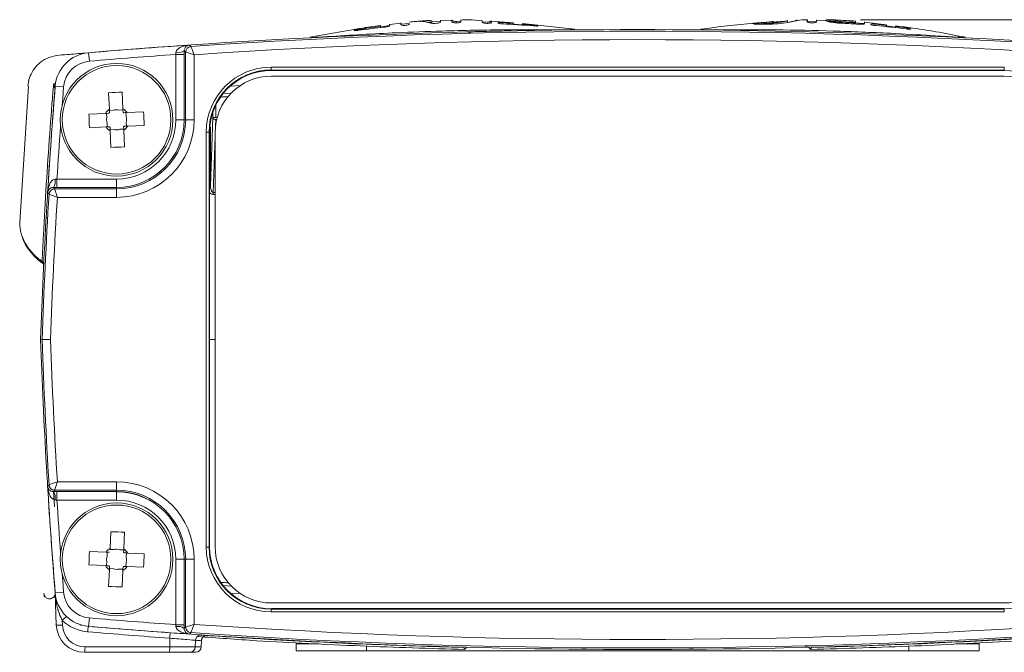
# Model space of a CAD drawing. Header units: millimetres. Extents: x 5 to 415, y 5 to 292.
# Tile 44 of 57: x 255 to 290, y 123 to 145. Entities that reach past the tile are written whole.
import ezdxf

# ---------------------------------------------------------------- set-up
doc = ezdxf.new("R2010")
doc.units = ezdxf.units.MM
doc.styles.add('SLDTEXTSTYLE1', font='TXT', dxfattribs={"width": 0.75})
doc.dimstyles.new('SLDDIMSTYLE5', dxfattribs={"dimtxt": 3.5, "dimasz": 3.556, "dimexe": 0, "dimexo": 0.0625, "dimgap": 0.875, "dimtad": 1, "dimdec": 1, "dimrnd": 1e-09, "dimzin": 12, "dimdsep": 46, "dimtxsty": 'SLDTEXTSTYLE1', "dimblk1": 'CLOSED', "dimblk2": 'CLOSED', "dimsah": 1, "dimcen": 0.09, "dimadec": 0, "dimazin": 3, "dimtfac": 1, "dimtdec": 1, "dimtmove": 0, "dimatfit": 0, "dimldrblk": 'CLOSED', "dimfxl": 1, "dimfrac": 2, "dimtolj": 1, "dimtzin": 12, "dimarcsym": 0})

# ---------------------------------------------------------------- blocks, each defined once
blk = doc.blocks.new('_CLOSED')
at = {"color": 0, "linetype": 'ByBlock', "lineweight": -2}
for p, q in [((-1, 0.166667), (0, 0)), ((-1, 0.166667), (-1, -0.166667)), ((0, 0), (-1, -0.166667)), ((0, 0), (-1, 0))]:
    blk.add_line(p, q, dxfattribs=at)
blk = doc.blocks.new('_D_9')
at = {"color": 7, "linetype": 'Continuous', "lineweight": 0}
for p, q in [((285.097, 145.344), (310.584, 145.344)), ((309.584, 122.898), (309.584, 145.344)), ((297.828, 122.898), (310.584, 122.898))]:
    blk.add_line(p, q, dxfattribs=at)
at = {"color": 7, "linetype": 'Continuous', "lineweight": 0, "xscale": 3.556, "yscale": 3.556}
for p, rotation in [((309.584, 145.344, 20.823), 90), ((309.584, 122.898, 20.823), 270)]:
    blk.add_blockref('_CLOSED', p, dxfattribs=dict(at, rotation=rotation))
at = {"color": 7, "linetype": 'Continuous', "lineweight": 0, "insert": (305.073, 127.913), "char_height": 3.5, "attachment_point": 1, "rotation": 90, "style": 'SLDTEXTSTYLE1'}
blk.add_mtext('22,4', dxfattribs=at)

msp = doc.modelspace()

# ---------------------------------------------------------------- linework, layer by layer
at = {"color": 144, "linetype": 'Continuous', "lineweight": 0}
for p, q in [((268.062, 145.06), (268.06, 145.111)), ((268.187, 145.085), (268.187, 145.086)), ((268.385, 145.142), (268.385, 145.143)), ((268.785, 145.175), (268.785, 145.176)), ((269.086, 145.202), (269.086, 145.204)), ((269.763, 145.251), (269.763, 145.252)), ((270.188, 145.277), (270.188, 145.279)), ((270.59, 145.279), (270.59, 145.28)), ((271.669, 145.266), (271.669, 145.267)), ((271.835, 145.22), (271.835, 145.222)), ((272.397, 145.21), (272.397, 145.247)), ((272.398, 145.203), (272.398, 145.205)), ((273.102, 145.157), (273.101, 145.192)), ((273.479, 145.139), (273.478, 145.159)), ((273.479, 145.132), (273.479, 145.132)), ((273.654, 145.131), (273.654, 145.131)), ((281.301, 145.204), (281.301, 145.204)), ((281.458, 145.178), (281.458, 145.229)), ((281.581, 145.185), (281.582, 145.235)), ((281.818, 145.214), (281.621, 145.197)), ((281.818, 145.215), (281.818, 145.218)), ((281.864, 145.272), (281.864, 145.272)), ((281.997, 145.189), (281.998, 145.239)), ((283.21, 145.278), (283.21, 145.28)), ((283.864, 145.325), (283.864, 145.326)), ((284.3, 145.336), (284.3, 145.337)), ((284.351, 145.237), (284.353, 145.287)), ((284.384, 145.253), (284.352, 145.248)), ((284.475, 145.223), (284.475, 145.225)), ((284.796, 145.309), (284.796, 145.309)), ((284.916, 145.242), (284.915, 145.214)), ((285.031, 145.191), (285.031, 145.193)), ((285.64, 145.141), (285.64, 145.143)), ((286.016, 145.1), (286.018, 145.151)), ((286.017, 145.138), (286.022, 145.128)), ((286.33, 145.087), (286.342, 145.099)), ((286.341, 145.06), (286.343, 145.11)), ((267.26, 144.976), (267.259, 145)), ((267.286, 144.98), (267.285, 145.004)), ((267.286, 144.974), (267.286, 144.975)), ((267.346, 145.039), (267.346, 145.039)), ((286.891, 145.019), (286.891, 145.02)), ((257.697, 144.178), (257.697, 144.178)), ((260.791, 144.117), (261.091, 144.117)), ((264.188, 143.549), (290.19, 143.549)), ((256.51, 142.988), (256.51, 142.988)), ((262.727, 142.994), (263.085, 143.016)), ((262.473, 142.727), (262.758, 142.745)), ((258.337, 142.024), (258.343, 141.881)), ((258.577, 142.136), (258.434, 142.13)), ((258.914, 142.15), (258.771, 142.144)), ((259.026, 141.909), (259.02, 142.052)), ((258.351, 141.687), (258.357, 141.544)), ((259.04, 141.573), (259.034, 141.716)), ((260.791, 141.798), (261.091, 141.798)), ((262.11, 141.875), (262.21, 141.875)), ((262.21, 141.875), (262.259, 141.875)), ((262.241, 141.805), (262.21, 141.805)), ((258.463, 141.446), (258.606, 141.452)), ((258.465, 141.405), (258.49, 140.819)), ((258.8, 141.461), (258.943, 141.467)), ((261.988, 126.647), (261.988, 141.349)), ((262.189, 141.348), (262.189, 126.648)), ((256.571, 139.696), (256.571, 139.396)), ((258.689, 139.696), (258.689, 139.396)), ((256.451, 128.615), (256.487, 128.065)), ((258.689, 128.301), (258.689, 128.601)), ((258.49, 127.178), (258.465, 126.592)), ((258.465, 126.592), (258.463, 126.55)), ((258.606, 126.544), (258.463, 126.55)), ((258.357, 126.452), (258.351, 126.309)), ((258.943, 126.53), (258.8, 126.536)), ((259.034, 126.281), (259.04, 126.424)), ((260.791, 126.198), (261.091, 126.198)), ((258.343, 126.116), (258.337, 125.973)), ((258.434, 125.867), (258.577, 125.861)), ((258.771, 125.852), (258.914, 125.846)), ((259.02, 125.944), (259.026, 126.087)), ((262.473, 125.269), (262.758, 125.251)), ((256.51, 125.009), (256.51, 125.009)), ((263.085, 124.98), (262.727, 125.002)), ((290.19, 124.447), (264.188, 124.447)), ((257.697, 123.819), (257.697, 123.818)), ((261.782, 123.503), (261.665, 123.51)), ((265.064, 123.198), (265.868, 123.198)), ((271.028, 123.08), (271.016, 123.068)), ((283.361, 123.068), (283.349, 123.08)), ((288.498, 123.198), (289.314, 123.198))]:
    msp.add_line(p, q, dxfattribs=at)
at = {"color": 7, "linetype": 'Continuous', "lineweight": 15}
for p, q in [((268.393, 145.143), (268.069, 145.094)), ((268.785, 145.225), (268.385, 145.174)), ((269.085, 145.211), (268.776, 145.188)), ((269.887, 145.262), (269.758, 145.268)), ((269.887, 145.262), (269.885, 145.313)), ((270.196, 145.291), (269.887, 145.269)), ((270.588, 145.327), (270.187, 145.315)), ((270.915, 145.29), (270.58, 145.299)), ((270.916, 145.342), (270.914, 145.346)), ((272.004, 145.259), (271.669, 145.269)), ((272.773, 145.242), (271.993, 145.292)), ((272.775, 145.169), (272.774, 145.219)), ((273.101, 145.162), (272.774, 145.192)), ((274.951, 145.009), (273.101, 145.219)), ((282.416, 145.295), (281.96, 145.265)), ((281.987, 145.194), (281.988, 145.23)), ((282.507, 145.267), (282.508, 145.301)), ((283.534, 145.292), (283.209, 145.288)), ((284.05, 145.32), (283.538, 145.335)), ((284.305, 145.266), (284.096, 145.277)), ((284.214, 145.27), (284.216, 145.32)), ((284.214, 145.265), (284.223, 145.269)), ((285.25, 145.217), (284.384, 145.262)), ((286.017, 145.171), (285.243, 145.268)), ((286.341, 145.086), (286.016, 145.129)), ((267.187, 145.012), (265.55, 144.726)), ((279.477, 145.015), (279.379, 144.988)), ((281.679, 144.955), (281.652, 144.955)), ((260.761, 144.416), (260.755, 144.416)), ((260.785, 144.418), (260.776, 144.417)), ((257.722, 143.879), (257.697, 144.178)), ((260.791, 141.798), (260.791, 144.117)), ((261.091, 144.117), (261.091, 141.798)), ((261.141, 141.798), (261.141, 144.2)), ((261.441, 144.107), (261.441, 141.798)), ((264.173, 143.664), (290.204, 143.664)), ((264.173, 143.664), (264.173, 143.564)), ((290.204, 143.564), (264.173, 143.564)), ((264.173, 143.564), (264.188, 143.549)), ((264.189, 143.348), (290.189, 143.348)), ((290.204, 143.564), (290.19, 143.549)), ((290.204, 143.664), (290.204, 143.564)), ((255.563, 142.987), (255.25, 138.167)), ((256.809, 142.963), (256.51, 142.988)), ((258.408, 142.757), (258.433, 142.171)), ((258.912, 142.192), (258.888, 142.778)), ((258.295, 142.022), (257.709, 141.997)), ((259.648, 142.079), (259.062, 142.054)), ((262.11, 141.875), (262.11, 142.071)), ((259.082, 141.575), (259.668, 141.599)), ((261.091, 141.798), (261.141, 141.798)), ((261.441, 141.798), (261.141, 141.798)), ((262.024, 139.436), (262.11, 141.875)), ((257.729, 141.518), (258.315, 141.542)), ((258.969, 140.839), (258.945, 141.425)), ((261.873, 126.632), (261.873, 141.364)), ((261.873, 141.364), (261.973, 141.364)), ((261.973, 141.364), (261.973, 126.632)), ((261.988, 141.349), (261.973, 141.364)), ((260.389, 140.1), (260.389, 140.104)), ((256.571, 139.696), (258.689, 139.696)), ((256.492, 139.345), (258.689, 139.345)), ((258.689, 139.396), (256.571, 139.396)), ((258.689, 139.396), (258.689, 139.345)), ((258.689, 139.045), (258.689, 139.345)), ((258.689, 139.045), (256.586, 139.045)), ((256.213, 138.325), (256.193, 138.306)), ((256.044, 133.998), (255.989, 133.998)), ((258.689, 128.651), (256.492, 128.651)), ((256.586, 128.951), (258.689, 128.951)), ((258.689, 128.951), (258.689, 128.651)), ((258.689, 128.601), (258.689, 128.651)), ((256.571, 128.601), (258.689, 128.601)), ((256.571, 128.301), (256.571, 128.601)), ((258.689, 128.301), (256.571, 128.301)), ((258.945, 126.571), (258.969, 127.157)), ((261.873, 126.632), (261.973, 126.632)), ((261.973, 126.632), (261.988, 126.647)), ((258.315, 126.454), (257.729, 126.479)), ((259.668, 126.397), (259.082, 126.422)), ((260.791, 123.879), (260.791, 126.198)), ((261.091, 126.198), (261.141, 126.198)), ((261.091, 126.198), (261.091, 123.879)), ((261.141, 123.796), (261.141, 126.198)), ((261.441, 126.198), (261.141, 126.198)), ((261.441, 126.198), (261.441, 123.889)), ((257.709, 125.999), (258.295, 125.975)), ((259.062, 125.942), (259.648, 125.918)), ((258.433, 125.825), (258.408, 125.239)), ((258.888, 125.219), (258.912, 125.805)), ((256.809, 125.033), (256.51, 125.009)), ((256.55, 123.863), (256.51, 125.004)), ((264.188, 124.447), (264.173, 124.432)), ((264.189, 124.648), (290.189, 124.648)), ((290.19, 124.447), (290.204, 124.432)), ((257.722, 124.117), (257.697, 123.819)), ((264.173, 124.332), (264.173, 124.432)), ((264.173, 124.432), (290.204, 124.432)), ((290.204, 124.332), (264.173, 124.332)), ((290.204, 124.332), (290.204, 124.432)), ((256.762, 124.027), (256.767, 123.863)), ((257.439, 123.854), (257.338, 123.906)), ((260.791, 123.879), (261.091, 123.879)), ((260.577, 123.399), (260.576, 123.091)), ((257.567, 123.091), (260.576, 123.091)), ((260.576, 123.091), (261.484, 123.091)), ((261.492, 123.323), (261.484, 123.091)), ((261.695, 123.091), (261.703, 123.309)), ((265.064, 122.948), (265.064, 123.198)), ((271.016, 123.068), (271.046, 122.997)), ((271.127, 123.077), (271.046, 122.997)), ((283.331, 122.997), (283.251, 123.077)), ((283.361, 123.068), (283.331, 122.997)), ((289.314, 123.198), (289.314, 122.948)), ((260.559, 122.898), (257.549, 122.898)), ((261.287, 122.898), (260.559, 122.898)), ((261.495, 122.898), (261.287, 122.898)), ((267.564, 122.948), (265.064, 122.948)), ((267.564, 122.948), (286.814, 122.948)), ((289.314, 122.948), (286.814, 122.948))]:
    msp.add_line(p, q, dxfattribs=at)
at = {"color": 8, "linetype": 'Continuous', "lineweight": 15}
for p, q in [((274.895, 145.001), (274.895, 145.001)), ((262.21, 142.312), (262.21, 141.875)), ((262.21, 141.805), (262.202, 141.575)), ((262.025, 141.546), (262.024, 139.436)), ((262.189, 141.204), (262.119, 139.22)), ((262.189, 139.146), (262.114, 139.15)), ((262.119, 139.22), (262.189, 139.217)), ((261.988, 133.998), (262.189, 133.998)), ((261.484, 123.091), (261.695, 123.091)), ((267.564, 123.117), (267.564, 122.948)), ((286.814, 122.948), (286.814, 123.117))]:
    msp.add_line(p, q, dxfattribs=at)
at = {"color": 7, "linetype": 'Continuous', "lineweight": 15, "flags": 128}
for points in [[(261.272, 144.452), (261.275, 144.449), (261.278, 144.446), (261.292, 144.433), (261.328, 144.4)], [(261.141, 144.2), (261.116, 144.224), (261.091, 144.247)], [(256.293, 139.158), (256.292, 139.159), (256.279, 139.173), (256.243, 139.211), (256.241, 139.213)], [(256.445, 139.396), (256.469, 139.37), (256.492, 139.345)], [(256.241, 128.783), (256.243, 128.786), (256.246, 128.789), (256.259, 128.803), (256.293, 128.839)], [(256.492, 128.651), (256.469, 128.626), (256.445, 128.601)], [(261.091, 123.749), (261.116, 123.773), (261.141, 123.796)], [(261.328, 123.597), (261.327, 123.596), (261.313, 123.583), (261.275, 123.547), (261.272, 123.545)]]:
    msp.add_lwpolyline(points, dxfattribs=at)
at = {"color": 8, "linetype": 'Continuous', "lineweight": 15, "flags": 128}
for points in [[(256.809, 142.963), (256.776, 142.555), (256.758, 142.32)], [(256.758, 125.676), (256.776, 125.441), (256.809, 125.033)]]:
    msp.add_lwpolyline(points, dxfattribs=at)
at = {"color": 7, "linetype": 'Continuous', "lineweight": 15}
for centre, radius in [((258.689, 141.798), 2), ((258.689, 141.798), 1.928), ((258.689, 126.198), 2), ((258.689, 126.198), 1.928)]:
    msp.add_circle(centre, radius, dxfattribs=at)
for centre, radius, start, end in [((277.189, -87.002), 232, 85.18047, 94.81953), ((277.189, -87.002), 231.945, 86.07893, 93.92107), ((271.108, 144.718), 0.2, 45, 91.5032), ((277.189, -87.002), 232, 93.93386, 94.81953), ((261.341, 144.2), 0.2, 93.9258, 179.9953), ((277.189, -87.002), 231.645, 86.10203, 93.89797), ((277.189, -87.002), 231.7, 94.05821, 94.81953), ((257.806, 142.883), 1, 94.8195, 175.3608), ((264.189, 141.348), 2, 90, 180), ((290.189, 141.348), 2, 0, 90), ((451.37, 127.175), 195.5, 175.36077, 178), ((451.37, 127.175), 195.5, 175.36077, 176.46982), ((258.945, 135.7), 7.078, 90.4683, 94.3544), ((264.787, 142.055), 7.078, 180.4683, 184.3544), ((258.689, 141.798), 0.453, 124.4392, 150.3835), ((258.689, 141.798), 0.453, 34.4392, 60.3835), ((252.59, 141.541), 7.078, 0.4683, 4.3544), ((258.689, 141.798), 2.753, 270, 0), ((258.689, 141.798), 2.453, 270, 0), ((258.689, 141.798), 0.453, 304.4392, 330.3835), ((258.689, 141.798), 0.453, 214.4392, 240.3835), ((258.432, 147.897), 7.078, 270.4683, 274.3544), ((451.37, 127.175), 195.445, 176.48511, 177.99943), ((256.492, 139.145), 0.2, 90.0047, 176.4804), ((263.649, 139.079), 1.536, 174.7224, 177.3553), ((451.37, 127.175), 195.145, 176.51272, 177.99636), ((451.37, 140.821), 195.5, 182, 184.63923), ((451.37, 140.821), 195.445, 182.00057, 183.51489), ((451.37, 140.821), 195.145, 182.00364, 183.48728), ((451.37, 140.821), 195.5, 183.53018, 184.63923), ((256.492, 128.851), 0.2, 183.5196, 269.9953), ((258.689, 126.198), 2.753, 0, 90), ((258.689, 126.198), 2.453, 0, 90), ((256.103, 128.373), 0.411, 350.4313, 33.6181), ((258.432, 120.1), 7.078, 85.6456, 89.5317), ((258.689, 126.198), 0.453, 29.6165, 55.5608), ((264.189, 126.648), 2, 180, 270), ((290.189, 126.648), 2, 270, 0), ((264.787, 125.941), 7.078, 175.6456, 179.5317), ((252.59, 126.455), 7.078, 355.6456, 359.5317), ((258.689, 126.198), 0.453, 209.6165, 235.5608), ((258.689, 126.198), 0.453, 299.6165, 325.5608), ((258.945, 132.297), 7.078, 265.6456, 269.5317), ((257.806, 125.114), 1, 184.6392, 265.1805), ((257.243, 123.647), 0.613, 122.2304, 141.7169), ((277.189, 354.998), 231.7, 265.18047, 265.94179), ((256.659, 125.332), 1.472, 265.768, 274.232), ((257.549, 123.898), 1, 182, 270), ((257.788, 125.121), 1.5, 226.8037, 265.1805), ((257.567, 123.891), 0.8, 182, 270), ((258.215, 123.627), 0.552, 159.7217, 180.0968), ((277.189, 354.998), 232, 265.18047, 266.06614), ((277.189, 354.998), 232, 265.18047, 274.81953), ((260.864, 123.417), 0.402, 55.5673, 99.7184), ((261.341, 123.796), 0.2, 180.0047, 266.0742), ((277.189, 354.998), 231.645, 266.10203, 273.89797), ((277.171, 355.005), 232.2, 265.18047, 265.90184), ((261.13, 123.407), 0.553, 160.4921, 180.7983), ((277.189, 354.998), 231.945, 266.07893, 273.92107), ((261.691, 123.317), 0.199, 86.4908, 178.2486), ((261.903, 123.302), 0.2, 86.2441, 178.0541), ((257.007, 123.044), 0.562, 344.9156, 4.7702), ((260.016, 123.044), 0.562, 344.9156, 4.7702), ((261.286, 123.097), 0.199, 270.2911, 358.316), ((261.495, 123.098), 0.2, 270, 358), ((283.269, 123.278), 0.2, 225, 271.5032)]:
    msp.add_arc(centre, radius, start, end, dxfattribs=at)
at = {"color": 144, "linetype": 'Continuous', "lineweight": 0}
for centre, radius, start, end in [((257.806, 142.883), 1.3, 94.8195, 175.3608), ((257.806, 142.883), 1.3, 94.8195, 175.3608), ((260.864, 144.579), 0.402, 260.2816, 304.4327), ((256.395, 142.989), 0.115, 359.1451, 56.3478), ((256.405, 142.997), 0.105, 323.697, 354.853), ((258.689, 141.798), 0.356, 134.8737, 139.949), ((258.689, 141.798), 0.356, 44.8737, 49.949), ((258.689, 141.798), 2.403, 270, 0), ((258.689, 141.798), 2.103, 270, 0), ((258.689, 141.798), 2.4, 270, 0), ((258.689, 141.798), 0.355, 314.8737, 319.949), ((262.199, 141.896), 0.092, 193.0329, 276.4054), ((258.689, 141.798), 0.356, 224.8737, 229.949), ((256.103, 139.623), 0.411, 326.3819, 9.5687), ((258.689, 126.198), 2.403, 0, 90), ((258.689, 126.198), 2.4, 0, 90), ((258.689, 126.198), 2.103, 0, 90), ((258.689, 126.198), 0.453, 119.6165, 145.5608), ((258.689, 126.198), 0.356, 40.051, 45.1263), ((258.689, 126.198), 0.356, 220.051, 225.1263), ((258.689, 126.198), 0.355, 310.051, 315.1263), ((256.31, 124.997), 0.2, 2, 4.6379), ((256.379, 124.998), 0.131, 0.7177, 4.6386), ((257.806, 125.114), 1.3, 184.6392, 265.1805), ((257.806, 125.114), 1.3, 184.6392, 265.1805)]:
    msp.add_arc(centre, radius, start, end, dxfattribs=at)
at = {"color": 8, "linetype": 'Continuous', "lineweight": 15}
for centre, radius, start, end in [((451.37, 127.175), 195.2, 175.76995, 176.32249), ((261.99, 136.919), 2.517, 89.2172, 90.0523), ((256.115, 136.762), 0.0733, 171.9523, 230.6153), ((451.37, 140.821), 195.2, 183.67751, 184.23005)]:
    msp.add_arc(centre, radius, start, end, dxfattribs=at)
at = {"color": 7, "linetype": 'Continuous', "lineweight": 15}
for centre, major_axis, ratio in [((264.173, 141.364), (1.626, -1.626), 0.999924), ((264.173, 141.364), (1.556, -1.556), 0.999917), ((264.173, 126.633), (1.626, 1.626), 0.999924), ((264.173, 126.633), (1.556, 1.556), 0.999917)]:
    msp.add_ellipse(centre, major_axis=major_axis, ratio=ratio, start_param=2.356233, end_param=3.926953, dxfattribs=at)
at = {"color": 144, "linetype": 'Continuous', "lineweight": 0}
for centre, major_axis, ratio, start_param, end_param in [((264.188, 141.349), (1.556, -1.556), 0.999931, 2.356233, 3.926953), ((290.189, 141.349), (1.556, 1.556), 0.999931, 5.497825, 7.068545), ((277.189, -79.238), (0, 222.336), 0.99939, 0.065492, 0.066691), ((258.687, 141.842), (-0.013, 0.313), 0.990116, 5.965619, 6.600752), ((258.645, 141.796), (0.313, 0.013), 0.990116, 2.824026, 3.459159), ((258.733, 141.8), (0.313, 0.013), 0.990116, 5.965619, 6.600752), ((258.69, 141.754), (-0.013, 0.313), 0.990116, 2.824026, 3.459159), ((258.69, 126.242), (0.013, 0.313), 0.990116, 5.965619, 6.600752), ((264.188, 126.647), (1.556, 1.556), 0.999931, 2.356233, 3.926953), ((290.189, 126.647), (1.556, -1.556), 0.999931, 5.497825, 7.068545), ((258.645, 126.2), (0.313, -0.013), 0.990116, 2.824026, 3.459159), ((258.733, 126.196), (0.313, -0.013), 0.990116, 5.965619, 6.600752), ((258.687, 126.154), (0.013, 0.313), 0.990116, 2.824026, 3.459159), ((277.189, 363.323), (0, 238.404), 0.99939, 3.079438, 3.080558)]:
    msp.add_ellipse(centre, major_axis=major_axis, ratio=ratio, start_param=start_param, end_param=end_param, dxfattribs=at)
at = {"color": 7, "linetype": 'Continuous', "lineweight": 15}
for points in [[(267.285, 145.003), (267.543, 145.041), (267.801, 145.077), (268.06, 145.11)], [(268.187, 145.085), (267.886, 145.051), (267.586, 145.014), (267.286, 144.974)], [(268.058, 145.145), (267.82, 145.112), (267.583, 145.076), (267.346, 145.039)], [(272.397, 145.245), (272.523, 145.237), (272.648, 145.228), (272.774, 145.218)], [(273.479, 145.132), (273.119, 145.159), (272.758, 145.184), (272.397, 145.203)], [(282.014, 145.284), (282.011, 145.284), (281.942, 145.278), (281.864, 145.272)], [(284.475, 145.223), (284.357, 145.229), (284.236, 145.234), (284.131, 145.248)], [(284.351, 145.234), (284.267, 145.244), (284.217, 145.257), (284.214, 145.265)], [(284.216, 145.32), (284.219, 145.311), (284.268, 145.297), (284.353, 145.287)], [(286.716, 145.023), (286.358, 145.067), (285.999, 145.108), (285.64, 145.141)], [(258.295, 142.022), (258.333, 142.023), (258.373, 142.025), (258.416, 142.027)], [(258.433, 142.171), (258.434, 142.133), (258.436, 142.094), (258.438, 142.05)], [(258.912, 142.192), (258.914, 142.153), (258.916, 142.114), (258.917, 142.07)], [(259.062, 142.054), (259.024, 142.053), (258.984, 142.051), (258.941, 142.049)], [(259.082, 141.575), (259.044, 141.573), (259.005, 141.571), (258.961, 141.569)], [(258.315, 141.542), (258.354, 141.544), (258.393, 141.546), (258.437, 141.547)], [(258.945, 141.425), (258.943, 141.463), (258.941, 141.502), (258.939, 141.546)], [(256.1, 136.67), (256.102, 136.709), (256.081, 136.746), (256.043, 136.773)], [(256.445, 128.601), (256.487, 128.601), (256.529, 128.601), (256.571, 128.601)], [(256.571, 128.301), (256.55, 128.302), (256.529, 128.303), (256.508, 128.305)], [(258.945, 126.571), (258.943, 126.533), (258.941, 126.494), (258.939, 126.45)], [(259.082, 126.422), (259.044, 126.423), (259.005, 126.425), (258.961, 126.427)], [(258.295, 125.975), (258.333, 125.973), (258.373, 125.971), (258.416, 125.969)], [(258.433, 125.825), (258.434, 125.863), (258.436, 125.902), (258.438, 125.946)], [(258.912, 125.805), (258.914, 125.843), (258.916, 125.882), (258.917, 125.926)], [(259.062, 125.942), (259.024, 125.944), (258.984, 125.946), (258.941, 125.947)], [(260.796, 123.814), (260.794, 123.835), (260.793, 123.857), (260.791, 123.879)], [(261.091, 123.879), (261.091, 123.835), (261.091, 123.792), (261.091, 123.749)]]:
    msp.add_open_spline(points, degree=3, dxfattribs=at)
at = {"color": 144, "linetype": 'Continuous', "lineweight": 0}
for points in [[(267.345, 145.041), (267.583, 145.079), (267.82, 145.114), (268.058, 145.147)], [(268.06, 145.11), (268.059, 145.127), (268.059, 145.139), (268.058, 145.145)], [(270.172, 145.25), (270.144, 145.236), (270.076, 145.221), (269.996, 145.217)], [(273.101, 145.192), (273.227, 145.181), (273.353, 145.17), (273.478, 145.158)], [(281.864, 145.272), (281.736, 145.261), (281.608, 145.25), (281.48, 145.238)], [(284.353, 145.287), (284.429, 145.28), (284.512, 145.276), (284.594, 145.272)], [(285.031, 145.191), (284.846, 145.204), (284.66, 145.215), (284.475, 145.223)], [(284.594, 145.272), (284.702, 145.266), (284.809, 145.26), (284.917, 145.252)], [(284.603, 145.263), (284.707, 145.257), (284.812, 145.25), (284.916, 145.242)], [(284.918, 145.3), (284.814, 145.307), (284.709, 145.314), (284.605, 145.32)], [(284.916, 145.243), (284.875, 145.246), (284.834, 145.249), (284.794, 145.252)], [(284.796, 145.309), (284.837, 145.306), (284.877, 145.303), (284.918, 145.3)], [(284.917, 145.252), (284.918, 145.277), (284.918, 145.294), (284.918, 145.3)], [(285.642, 145.191), (285.767, 145.178), (285.893, 145.164), (286.018, 145.149)], [(286.343, 145.109), (286.468, 145.093), (286.593, 145.076), (286.718, 145.059)], [(260.791, 144.117), (260.793, 144.139), (260.794, 144.161), (260.796, 144.183)], [(261.091, 144.247), (261.091, 144.204), (261.091, 144.161), (261.091, 144.117)], [(256.489, 142.937), (256.479, 142.955), (256.464, 142.973), (256.444, 142.988)], [(258.465, 141.405), (258.463, 141.443), (258.462, 141.482), (258.46, 141.526)], [(256.508, 139.692), (256.529, 139.693), (256.55, 139.694), (256.571, 139.696)], [(256.571, 139.396), (256.529, 139.396), (256.487, 139.396), (256.445, 139.396)], [(258.315, 126.454), (258.354, 126.453), (258.393, 126.451), (258.437, 126.449)]]:
    msp.add_open_spline(points, degree=3, dxfattribs=at)
for points, knots in [([(268.385, 145.142), (268.385, 145.138), (268.384, 145.133), (268.375, 145.124), (268.365, 145.119), (268.329, 145.107), (268.302, 145.102), (268.247, 145.093), (268.217, 145.088), (268.187, 145.085)], [0, 0, 0, 0, 0.25, 0.25, 0.5, 0.5, 0.75, 0.75, 1, 1, 1, 1]), ([(268.938, 145.15), (268.887, 145.147), (268.841, 145.149), (268.79, 145.159), (268.786, 145.167), (268.785, 145.175)], [0, 0, 0, 0, 0.5, 0.5, 1, 1, 1, 1]), ([(269.086, 145.202), (269.085, 145.194), (269.083, 145.185), (269.034, 145.165), (268.989, 145.155), (268.938, 145.15)], [0, 0, 0, 0, 0.5, 0.5, 1, 1, 1, 1]), ([(269.996, 145.217), (269.937, 145.215), (269.887, 145.221), (269.814, 145.235), (269.79, 145.244), (269.763, 145.251)], [0, 0, 0, 0, 0.5, 0.5, 1, 1, 1, 1]), ([(270.188, 145.277), (270.188, 145.275), (270.187, 145.273), (270.187, 145.271), (270.186, 145.269), (270.185, 145.266), (270.184, 145.264), (270.182, 145.26), (270.178, 145.255), (270.172, 145.25)], [0, 0, 0, 0, 0.0000391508, 0.0000391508, 0.0000391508, 0.0000783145, 0.0000783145, 0.0000783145, 0.0001529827, 0.0001529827, 0.0001529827, 0.0001529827]), ([(270.755, 145.235), (270.7, 145.236), (270.651, 145.242), (270.595, 145.26), (270.591, 145.27), (270.59, 145.279)], [0, 0, 0, 0, 0.5, 0.5, 1, 1, 1, 1]), ([(271.668, 145.325), (271.668, 145.322), (271.669, 145.32), (271.659, 145.315), (271.657, 145.314)], [0, 0, 0, 0, 0.813029, 1, 1, 1, 1]), ([(271.835, 145.22), (271.78, 145.223), (271.731, 145.23), (271.675, 145.248), (271.671, 145.257), (271.669, 145.266)], [0, 0, 0, 0, 0.5, 0.5, 1, 1, 1, 1]), ([(272.22, 145.236), (272.221, 145.239), (272.225, 145.242), (272.232, 145.244), (272.237, 145.246), (272.245, 145.247), (272.254, 145.248), (272.263, 145.249), (272.273, 145.249), (272.284, 145.249), (272.298, 145.25), (272.314, 145.249), (272.331, 145.249), (272.352, 145.248), (272.374, 145.247), (272.397, 145.245)], [0, 0, 0, 0, 0.0000638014, 0.0000638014, 0.0000638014, 0.0001122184, 0.0001122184, 0.0001122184, 0.0001527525, 0.0001527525, 0.0001527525, 0.0002033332, 0.0002033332, 0.0002033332, 0.0002698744, 0.0002698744, 0.0002698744, 0.0002698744]), ([(272.397, 145.203), (272.352, 145.206), (272.307, 145.21), (272.254, 145.22), (272.24, 145.223), (272.223, 145.23), (272.221, 145.233), (272.22, 145.236)], [0, 0, 0, 0, 0.5, 0.5, 0.75, 0.75, 1, 1, 1, 1]), ([(272.781, 145.199), (272.781, 145.199), (272.782, 145.198), (272.791, 145.194), (272.8, 145.19), (272.81, 145.188), (272.81, 145.188)], [0, 0, 0, 0, 0.001634, 0.477281, 0.969163, 1, 1, 1, 1]), ([(273.032, 145.168), (273.044, 145.168), (273.07, 145.169), (273.09, 145.173), (273.099, 145.178), (273.101, 145.182), (273.101, 145.183)], [0, 0, 0, 0, 0.22952, 0.500562, 0.747874, 1, 1, 1, 1]), ([(273.654, 145.131), (273.653, 145.13), (273.65, 145.129), (273.643, 145.128), (273.638, 145.127), (273.631, 145.126), (273.622, 145.126), (273.614, 145.126), (273.604, 145.126), (273.593, 145.126), (273.58, 145.126), (273.564, 145.127), (273.548, 145.127), (273.526, 145.129), (273.502, 145.13), (273.479, 145.132)], [0, 0, 0, 0, 0.0000602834, 0.0000602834, 0.0000602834, 0.0001095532, 0.0001095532, 0.0001095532, 0.0001500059, 0.0001500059, 0.0001500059, 0.0001992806, 0.0001992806, 0.0001992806, 0.0002697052, 0.0002697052, 0.0002697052, 0.0002697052]), ([(281.48, 145.238), (281.445, 145.235), (281.393, 145.23), (281.331, 145.225), (281.294, 145.221), (281.267, 145.219), (281.256, 145.217), (281.255, 145.217), (281.255, 145.216)], [0, 0, 0, 0, 0.308308, 0.463022, 0.587625, 0.712445, 0.932125, 1, 1, 1, 1]), ([(281.301, 145.204), (281.303, 145.207), (281.32, 145.211), (281.375, 145.22), (281.415, 145.225), (281.458, 145.229)], [0, 0, 0, 0, 0.5, 0.5, 1, 1, 1, 1]), ([(281.582, 145.235), (281.627, 145.234), (281.669, 145.23), (281.813, 145.229), (281.905, 145.232), (281.998, 145.238)], [0, 0, 0, 0, 0.5, 0.5, 1, 1, 1, 1]), ([(283.374, 145.236), (283.319, 145.236), (283.27, 145.243), (283.215, 145.26), (283.211, 145.27), (283.21, 145.278)], [0, 0, 0, 0, 0.5, 0.5, 1, 1, 1, 1]), ([(283.864, 145.325), (283.865, 145.332), (283.874, 145.337), (283.911, 145.343), (283.939, 145.345), (284.018, 145.346), (284.07, 145.345), (284.18, 145.341), (284.24, 145.339), (284.3, 145.336)], [0, 0, 0, 0, 0.25, 0.25, 0.5, 0.5, 0.75, 0.75, 1, 1, 1, 1]), ([(284.215, 145.282), (284.194, 145.283), (284.15, 145.285), (284.085, 145.287), (284.024, 145.288), (283.973, 145.288), (283.949, 145.288), (283.937, 145.287)], [0, 0, 0, 0, 0.184377, 0.399555, 0.618726, 0.813462, 1, 1, 1, 1]), ([(285.464, 145.185), (285.467, 145.192), (285.482, 145.197), (285.549, 145.199), (285.597, 145.195), (285.642, 145.191)], [0, 0, 0, 0, 0.5, 0.5, 1, 1, 1, 1]), ([(285.64, 145.141), (285.595, 145.146), (285.55, 145.153), (285.498, 145.165), (285.484, 145.169), (285.467, 145.178), (285.465, 145.182), (285.464, 145.185)], [0, 0, 0, 0, 0.5, 0.5, 0.75, 0.75, 1, 1, 1, 1]), ([(267.124, 144.967), (267.125, 144.971), (267.138, 144.976), (267.199, 144.99), (267.243, 144.997), (267.285, 145.003)], [0, 0, 0, 0, 0.5, 0.5, 1, 1, 1, 1]), ([(267.286, 144.974), (267.266, 144.972), (267.246, 144.969), (267.206, 144.965), (267.188, 144.964), (267.144, 144.962), (267.126, 144.963), (267.124, 144.967)], [0, 0, 0, 0, 0.25, 0.25, 0.5, 0.5, 1, 1, 1, 1]), ([(267.189, 145.016), (267.191, 145.017), (267.202, 145.018), (267.262, 145.027), (267.305, 145.034), (267.345, 145.041)], [0, 0, 0, 0, 0.5, 0.5, 1, 1, 1, 1]), ([(267.346, 145.039), (267.326, 145.036), (267.306, 145.033), (267.268, 145.027), (267.25, 145.024), (267.208, 145.018), (267.191, 145.016), (267.189, 145.016)], [0, 0, 0, 0, 0.25, 0.25, 0.5, 0.5, 1, 1, 1, 1]), ([(286.718, 145.059), (286.763, 145.053), (286.81, 145.045), (286.876, 145.03), (286.889, 145.024), (286.891, 145.019)], [0, 0, 0, 0, 0.5, 0.5, 1, 1, 1, 1]), ([(256.445, 142.988), (256.445, 142.988), (256.445, 142.988), (256.445, 142.988), (256.449, 143.019), (256.454, 143.052), (256.459, 143.085)], [-0.00000006, -0.00000006, -0.00000006, -0.00000006, 0, 0, 0, 0.0001391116, 0.0001391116, 0.0001391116, 0.0001391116]), ([(256.448, 142.987), (256.458, 142.992), (256.471, 142.998), (256.48, 143.007), (256.482, 143.01)], [0, 0, 0, 0, 0.767952, 1, 1, 1, 1]), ([(256.51, 125), (256.51, 125.001), (256.51, 125.002), (256.51, 125.003), (256.51, 125.003), (256.51, 125.004), (256.51, 125.004), (256.51, 125.004), (256.51, 125.004), (256.51, 125.004)], [0, 0, 0, 0, 0.000004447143, 0.000004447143, 0.000004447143, 0.000006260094, 0.000006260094, 0.000006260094, 0.000007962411, 0.000007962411, 0.000007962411, 0.000007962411]), ([(271.016, 123.068), (269.86, 123.104), (267.547, 123.177), (264.502, 123.325), (262.615, 123.449), (261.881, 123.497)], [0, 0, 0, 0, 0.379148, 0.758467, 1, 1, 1, 1]), ([(283.361, 123.068), (284.517, 123.104), (286.83, 123.177), (289.878, 123.325), (291.767, 123.449), (292.503, 123.497)], [0, 0, 0, 0, 0.3788635, 0.7578968, 1, 1, 1, 1])]:
    msp.add_open_spline(points, degree=3, knots=knots, dxfattribs=at)
at = {"color": 7, "linetype": 'Continuous', "lineweight": 15}
for points, knots in [([(268.383, 145.191), (268.383, 145.188), (268.383, 145.184), (268.384, 145.156), (268.385, 145.142)], [0, 0, 0, 0, 0.479797, 1, 1, 1, 1]), ([(268.785, 145.175), (268.785, 145.191), (268.784, 145.224), (268.783, 145.243), (268.783, 145.238), (268.783, 145.238)], [0, 0, 0, 0, 0.4878798, 0.9780717, 1, 1, 1, 1]), ([(269.31, 145.289), (269.305, 145.289), (269.229, 145.287), (269.154, 145.274), (269.084, 145.262)], [0, 0, 0, 0, 0.0725128, 1, 1, 1, 1]), ([(269.763, 145.251), (269.725, 145.259), (269.613, 145.282), (269.449, 145.299), (269.323, 145.29), (269.272, 145.286)], [0, 0, 0, 0, 0.228037, 0.68438, 1, 1, 1, 1]), ([(269.47, 145.289), (269.477, 145.291), (269.527, 145.303), (269.621, 145.314), (269.753, 145.321), (269.841, 145.315), (269.885, 145.312)], [0, 0, 0, 0, 0.047979, 0.36368, 0.681451, 1, 1, 1, 1]), ([(270.186, 145.339), (270.186, 145.336), (270.186, 145.331), (270.187, 145.296), (270.188, 145.277)], [0, 0, 0, 0, 0.463693, 1, 1, 1, 1]), ([(270.588, 145.347), (270.589, 145.343), (270.591, 145.334), (270.626, 145.315), (270.643, 145.308), (270.695, 145.294), (270.728, 145.286), (270.765, 145.279)], [0, 0, 0, 0, 0.5, 0.5, 0.75, 0.75, 1, 1, 1, 1]), ([(270.59, 145.279), (270.589, 145.303), (270.588, 145.343), (270.588, 145.343), (270.588, 145.343)], [0, 0, 0, 0, 0.615562, 1, 1, 1, 1]), ([(270.916, 145.281), (270.915, 145.272), (270.912, 145.262), (270.859, 145.244), (270.81, 145.236), (270.755, 145.235)], [0, 0, 0, 0, 0.5, 0.5, 1, 1, 1, 1]), ([(271.667, 145.314), (271.505, 145.329), (271.254, 145.353), (271.003, 145.341), (270.914, 145.337)], [0, 0, 0, 0, 0.647452, 1, 1, 1, 1]), ([(270.914, 145.343), (270.914, 145.343), (270.914, 145.345), (270.915, 145.306), (270.916, 145.281)], [0, 0, 0, 0, 0.356018, 1, 1, 1, 1]), ([(271.669, 145.266), (271.669, 145.277), (271.668, 145.299), (271.668, 145.319), (271.668, 145.328), (271.668, 145.327), (271.668, 145.327)], [0, 0, 0, 0, 0.315737, 0.632011, 0.950292, 1, 1, 1, 1]), ([(271.996, 145.251), (271.995, 145.244), (271.991, 145.236), (271.938, 145.223), (271.889, 145.219), (271.835, 145.22)], [0, 0, 0, 0, 0.5, 0.5, 1, 1, 1, 1]), ([(271.85, 145.264), (271.86, 145.265), (271.889, 145.269), (271.929, 145.277), (271.965, 145.288), (271.977, 145.294), (271.983, 145.297)], [0, 0, 0, 0, 0.11349, 0.342039, 0.666995, 1, 1, 1, 1]), ([(271.995, 145.309), (271.995, 145.309), (271.995, 145.31), (271.995, 145.301), (271.995, 145.282), (271.996, 145.262), (271.996, 145.251)], [0, 0, 0, 0, 0.075364, 0.382238, 0.690876, 1, 1, 1, 1]), ([(272.774, 145.218), (272.774, 145.228), (272.774, 145.246), (272.774, 145.248), (272.774, 145.248)], [0, 0, 0, 0, 0.558832, 1, 1, 1, 1]), ([(273.1, 145.218), (273.1, 145.217), (273.1, 145.216), (273.101, 145.201), (273.101, 145.192)], [0, 0, 0, 0, 0.434797, 1, 1, 1, 1]), ([(273.478, 145.158), (273.524, 145.154), (273.571, 145.149), (273.638, 145.139), (273.652, 145.135), (273.654, 145.131)], [0, 0, 0, 0, 0.5, 0.5, 1, 1, 1, 1]), ([(281.315, 145.223), (281.313, 145.223), (280.681, 145.182), (280.053, 145.095), (279.427, 145.009)], [0, 0, 0, 0, 0.00281, 1, 1, 1, 1]), ([(281.979, 145.196), (281.824, 145.188), (281.669, 145.186), (281.475, 145.188), (281.418, 145.19), (281.334, 145.195), (281.305, 145.199), (281.301, 145.204)], [0, 0, 0, 0, 0.5, 0.5, 0.75, 0.75, 1, 1, 1, 1]), ([(281.458, 145.229), (281.475, 145.23), (281.491, 145.231), (281.506, 145.232), (281.522, 145.233), (281.536, 145.234), (281.549, 145.234), (281.561, 145.235), (281.572, 145.235), (281.582, 145.235)], [0, 0, 0, 0, 0.0000494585, 0.0000494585, 0.0000494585, 0.0000997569, 0.0000997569, 0.0000997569, 0.0001491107, 0.0001491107, 0.0001491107, 0.0001491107]), ([(281.988, 145.23), (281.983, 145.229), (281.971, 145.228), (281.936, 145.224), (281.883, 145.219), (281.842, 145.216), (281.818, 145.214)], [0, 0, 0, 0, 0.169352, 0.373985, 0.635054, 1, 1, 1, 1]), ([(282.86, 145.334), (282.858, 145.334), (282.844, 145.327), (282.779, 145.304), (282.726, 145.288), (282.567, 145.254), (282.464, 145.237), (282.234, 145.211), (282.106, 145.203), (281.979, 145.196)], [0, 0, 0, 0, 0.25, 0.25, 0.5, 0.5, 0.75, 0.75, 1, 1, 1, 1]), ([(281.998, 145.238), (282.079, 145.243), (282.16, 145.25), (282.3, 145.268), (282.357, 145.278), (282.441, 145.295), (282.468, 145.303), (282.501, 145.314), (282.507, 145.317), (282.508, 145.317)], [0, 0, 0, 0, 0.25, 0.25, 0.5, 0.5, 0.75, 0.75, 1, 1, 1, 1]), ([(282.508, 145.317), (282.507, 145.317), (282.505, 145.317), (282.486, 145.311), (282.457, 145.303), (282.428, 145.297), (282.416, 145.295)], [0, 0, 0, 0, 0.2954987, 0.5940217, 0.824352, 1, 1, 1, 1]), ([(282.564, 145.263), (282.583, 145.266), (282.634, 145.275), (282.7, 145.289), (282.761, 145.305), (282.813, 145.32), (282.85, 145.333), (282.857, 145.334), (282.86, 145.334)], [0, 0, 0, 0, 0.088518, 0.236232, 0.386554, 0.53998, 0.767508, 1, 1, 1, 1]), ([(283.212, 145.345), (283.207, 145.345), (283.09, 145.349), (282.973, 145.336), (282.86, 145.323)], [0, 0, 0, 0, 0.041826, 1, 1, 1, 1]), ([(283.21, 145.278), (283.211, 145.296), (283.212, 145.33), (283.212, 145.35), (283.212, 145.346), (283.212, 145.345)], [0, 0, 0, 0, 0.4963431, 0.9954776, 1, 1, 1, 1]), ([(283.537, 145.28), (283.535, 145.272), (283.531, 145.262), (283.477, 145.244), (283.428, 145.237), (283.374, 145.236)], [0, 0, 0, 0, 0.5, 0.5, 1, 1, 1, 1]), ([(283.539, 145.349), (283.538, 145.346), (283.538, 145.339), (283.537, 145.3), (283.537, 145.28)], [0, 0, 0, 0, 0.486265, 1, 1, 1, 1]), ([(284.131, 145.248), (284.046, 145.259), (283.979, 145.274), (283.89, 145.302), (283.866, 145.315), (283.864, 145.325)], [0, 0, 0, 0, 0.5, 0.5, 1, 1, 1, 1]), ([(284.3, 145.336), (284.237, 145.337), (284.105, 145.339), (284.022, 145.328), (283.979, 145.322)], [0, 0, 0, 0, 0.483031, 1, 1, 1, 1]), ([(284.605, 145.32), (284.515, 145.325), (284.421, 145.33), (284.301, 145.332), (284.265, 145.332), (284.222, 145.328), (284.217, 145.325), (284.216, 145.32)], [0, 0, 0, 0, 0.5, 0.5, 0.75, 0.75, 1, 1, 1, 1]), ([(284.352, 145.273), (284.364, 145.273), (284.431, 145.272), (284.521, 145.267), (284.593, 145.263), (284.603, 145.263)], [0, 0, 0, 0, 0.15506, 0.879115, 1, 1, 1, 1]), ([(284.599, 145.262), (284.587, 145.262), (284.525, 145.264), (284.458, 145.262), (284.407, 145.256), (284.384, 145.253)], [0, 0, 0, 0, 0.1096014, 0.6001223, 1, 1, 1, 1]), ([(284.794, 145.252), (284.745, 145.255), (284.689, 145.259), (284.645, 145.26), (284.64, 145.26)], [0, 0, 0, 0, 0.88142, 1, 1, 1, 1]), ([(284.719, 145.313), (284.726, 145.313), (284.751, 145.312), (284.778, 145.31), (284.796, 145.309)], [0, 0, 0, 0, 0.305798, 1, 1, 1, 1]), ([(285.242, 145.216), (285.241, 145.212), (285.24, 145.207), (285.228, 145.198), (285.218, 145.194), (285.179, 145.188), (285.15, 145.188), (285.093, 145.188), (285.062, 145.189), (285.031, 145.191)], [0, 0, 0, 0, 0.25, 0.25, 0.5, 0.5, 0.75, 0.75, 1, 1, 1, 1]), ([(285.244, 145.273), (285.244, 145.271), (285.244, 145.266), (285.242, 145.233), (285.242, 145.216)], [0, 0, 0, 0, 0.46854, 1, 1, 1, 1]), ([(288.827, 144.726), (288.206, 144.846), (287.382, 145.006), (286.548, 145.106), (286.342, 145.13)], [0, 0, 0, 0, 0.7528148, 1, 1, 1, 1]), ([(265.606, 144.721), (265.606, 144.729), (265.6, 144.736), (265.6, 144.736), (265.606, 144.729), (265.606, 144.721)], [0, 0, 0, 0, 0.388942, 0.611183, 1, 1, 1, 1]), ([(266.183, 144.748), (266.109, 144.743), (265.96, 144.735), (265.768, 144.725), (265.639, 144.72), (265.606, 144.72), (265.606, 144.721)], [0, 0, 0, 0, 0.24891, 0.49874, 0.749388, 1, 1, 1, 1]), ([(274.317, 144.993), (273.911, 144.996), (273.323, 144.996), (271.967, 144.989), (270.474, 144.961), (268.756, 144.896), (267.401, 144.825), (266.589, 144.776), (266.183, 144.748)], [0, 0, 0, 0, 0.14989, 0.216525, 0.500014, 0.700136, 0.850103, 1, 1, 1, 1]), ([(271.103, 144.918), (271.103, 144.918), (271.13, 144.919), (271.263, 144.923), (271.371, 144.925), (271.592, 144.931), (271.677, 144.933), (271.859, 144.937), (271.955, 144.939), (272.159, 144.944), (272.266, 144.946), (272.48, 144.95), (272.589, 144.953), (272.698, 144.955)], [0, 0, 0, 0, 0.25, 0.25, 0.5, 0.5, 0.625, 0.625, 0.75, 0.75, 0.875, 0.875, 1, 1, 1, 1]), ([(274.895, 145.001), (274.895, 144.999), (274.862, 144.998), (274.733, 144.995), (274.541, 144.993), (274.392, 144.992), (274.317, 144.993)], [0, 0, 0, 0, 0.250443, 0.500895, 0.750905, 1, 1, 1, 1]), ([(279.482, 145.001), (279.483, 145), (279.485, 144.999), (279.501, 144.998), (279.531, 144.997), (279.579, 144.996), (279.651, 144.995), (279.739, 144.994), (279.839, 144.993), (279.947, 144.992), (280.023, 144.992), (280.06, 144.993)], [0, 0, 0, 0, 0.0824819, 0.1653617, 0.2501795, 0.3751927, 0.5001153, 0.6250661, 0.7500535, 0.8763763, 1, 1, 1, 1]), ([(280.06, 144.993), (280.252, 144.994), (280.93, 144.997), (282.287, 144.991), (284.129, 144.955), (285.971, 144.88), (287.326, 144.805), (288.002, 144.76), (288.194, 144.748)], [0, 0, 0, 0, 0.070767, 0.250002, 0.5, 0.749998, 0.929238, 1, 1, 1, 1]), ([(286.891, 145.019), (286.89, 145.017), (286.887, 145.015), (286.88, 145.014), (286.875, 145.013), (286.868, 145.012), (286.858, 145.012), (286.851, 145.011), (286.841, 145.012), (286.83, 145.012), (286.816, 145.013), (286.801, 145.014), (286.785, 145.015), (286.763, 145.017), (286.74, 145.02), (286.716, 145.023)], [0, 0, 0, 0, 0.0000614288, 0.0000614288, 0.0000614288, 0.0001103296, 0.0001103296, 0.0001103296, 0.000150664, 0.000150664, 0.000150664, 0.0001998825, 0.0001998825, 0.0001998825, 0.0002698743, 0.0002698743, 0.0002698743, 0.0002698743]), ([(288.194, 144.748), (288.219, 144.746), (288.268, 144.743), (288.342, 144.739), (288.425, 144.734), (288.515, 144.73), (288.602, 144.726), (288.674, 144.723), (288.728, 144.721), (288.764, 144.72), (288.769, 144.721), (288.771, 144.722)], [0, 0, 0, 0, 0.082442, 0.165316, 0.250186, 0.375147, 0.500122, 0.625055, 0.750057, 0.876275, 1, 1, 1, 1]), ([(288.771, 144.722), (288.771, 144.732), (288.771, 144.737), (288.771, 144.736), (288.771, 144.728), (288.77, 144.718)], [0, 0, 0, 0, 0.5, 0.5, 1, 1, 1, 1]), ([(260.796, 144.183), (260.799, 144.237), (260.833, 144.279), (260.908, 144.344), (260.95, 144.367), (261.083, 144.425), (261.177, 144.445), (261.272, 144.452)], [0, 0, 0, 0, 0.25, 0.25, 0.5, 0.5, 1, 1, 1, 1]), ([(261.091, 144.247), (261.091, 144.272), (261.095, 144.291), (261.105, 144.325), (261.111, 144.338), (261.132, 144.375), (261.148, 144.393), (261.199, 144.435), (261.235, 144.448), (261.272, 144.452)], [0, 0, 0, 0, 0.125, 0.125, 0.25, 0.25, 0.5, 0.5, 1, 1, 1, 1]), ([(261.328, 144.4), (261.328, 144.399), (261.341, 144.366), (261.384, 144.255), (261.412, 144.182), (261.441, 144.107)], [0, 0, 0, 0, 0.5, 0.5, 1, 1, 1, 1]), ([(257.565, 144.167), (257.356, 144.147), (257.019, 144.114), (256.552, 144.093), (256.193, 143.984), (255.916, 143.793), (255.715, 143.554), (255.579, 143.282), (255.549, 143.087), (255.534, 142.988)], [0, 0, 0, 0, 0.209837, 0.338349, 0.463223, 0.590269, 0.720967, 0.856759, 1, 1, 1, 1]), ([(261.141, 144.2), (261.142, 144.2), (261.176, 144.189), (261.29, 144.154), (261.365, 144.131), (261.441, 144.107)], [0, 0, 0, 0, 0.5, 0.5, 1, 1, 1, 1]), ([(256.043, 136.773), (256.058, 137.082), (256.073, 137.391), (256.09, 137.699), (256.122, 138.299), (256.157, 138.899), (256.194, 139.499), (256.232, 140.099), (256.272, 140.699), (256.315, 141.299), (256.356, 141.862), (256.399, 142.425), (256.444, 142.988)], [0, 0, 0, 0, 0.00131122, 0.00131122, 0.00131122, 0.003858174, 0.003858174, 0.003858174, 0.006405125, 0.006405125, 0.006405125, 0.008796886, 0.008796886, 0.008796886, 0.008796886]), ([(256.508, 139.692), (256.454, 139.688), (256.411, 139.654), (256.347, 139.579), (256.323, 139.537), (256.266, 139.403), (256.247, 139.308), (256.241, 139.213)], [0, 0, 0, 0, 0.25, 0.25, 0.5, 0.5, 1, 1, 1, 1]), ([(256.445, 139.396), (256.42, 139.396), (256.401, 139.392), (256.367, 139.382), (256.353, 139.375), (256.316, 139.354), (256.299, 139.338), (256.257, 139.287), (256.244, 139.25), (256.241, 139.213)], [0, 0, 0, 0, 0.125, 0.125, 0.25, 0.25, 0.5, 0.5, 1, 1, 1, 1]), ([(256.293, 139.158), (256.293, 139.157), (256.327, 139.145), (256.438, 139.102), (256.511, 139.074), (256.586, 139.045)], [0, 0, 0, 0, 0.5, 0.5, 1, 1, 1, 1]), ([(256.492, 139.345), (256.492, 139.345), (256.503, 139.31), (256.539, 139.197), (256.562, 139.122), (256.586, 139.045)], [0, 0, 0, 0, 0.5, 0.5, 1, 1, 1, 1]), ([(262.119, 139.22), (262.097, 139.222), (262.08, 139.238), (262.056, 139.273), (262.048, 139.292), (262.029, 139.352), (262.024, 139.394), (262.024, 139.436)], [0, 0, 0, 0, 0.25, 0.25, 0.5, 0.5, 1, 1, 1, 1]), ([(255.255, 138.206), (255.253, 138.181), (255.247, 138.1), (255.259, 137.965), (255.289, 137.803), (255.338, 137.644), (255.407, 137.486), (255.495, 137.331), (255.603, 137.181), (255.73, 137.038), (255.875, 136.899), (255.987, 136.815), (256.043, 136.773)], [0, 0, 0, 0, 0.0475804, 0.1532599, 0.2552279, 0.3579037, 0.4628121, 0.5684921, 0.6743042, 0.7809081, 0.8900196, 1, 1, 1, 1]), ([(255.344, 137.637), (255.357, 137.594), (255.402, 137.448), (255.544, 137.214), (255.772, 136.948), (255.954, 136.778), (256.066, 136.708), (256.069, 136.706)], [0, 0, 0, 0, 0.119417, 0.4065, 0.698154, 0.992105, 1, 1, 1, 1]), ([(256.068, 136.706), (256.069, 136.705), (256.085, 136.696), (256.097, 136.678), (256.099, 136.673), (256.1, 136.671)], [0, 0, 0, 0, 0.017099, 0.489796, 1, 1, 1, 1]), ([(256.044, 133.998), (256.045, 133.998), (256.078, 133.998), (256.188, 133.998), (256.267, 133.998), (256.344, 133.998)], [0, 0, 0, 0, 0.5, 0.5, 1, 1, 1, 1]), ([(256.445, 128.601), (256.42, 128.601), (256.401, 128.604), (256.367, 128.615), (256.353, 128.621), (256.316, 128.642), (256.299, 128.658), (256.257, 128.709), (256.244, 128.746), (256.241, 128.783)], [0, 0, 0, 0, 0.125, 0.125, 0.25, 0.25, 0.5, 0.5, 1, 1, 1, 1]), ([(256.508, 128.305), (256.454, 128.308), (256.411, 128.342), (256.347, 128.417), (256.323, 128.46), (256.266, 128.593), (256.247, 128.688), (256.241, 128.783)], [0, 0, 0, 0, 0.25, 0.25, 0.5, 0.5, 1, 1, 1, 1]), ([(256.293, 128.839), (256.293, 128.839), (256.327, 128.852), (256.438, 128.894), (256.511, 128.922), (256.586, 128.951)], [0, 0, 0, 0, 0.5, 0.5, 1, 1, 1, 1]), ([(256.492, 128.651), (256.492, 128.652), (256.503, 128.686), (256.539, 128.799), (256.562, 128.874), (256.586, 128.951)], [0, 0, 0, 0, 0.5, 0.5, 1, 1, 1, 1]), ([(256.494, 124.918), (256.486, 124.904), (256.468, 124.867), (256.418, 124.824), (256.35, 124.797), (256.279, 124.796), (256.219, 124.816), (256.175, 124.848), (256.146, 124.881), (256.128, 124.913), (256.118, 124.94), (256.113, 124.961), (256.112, 124.973), (256.111, 124.979), (256.111, 124.981), (256.111, 124.981), (256.111, 124.981), (256.111, 124.982), (256.111, 124.982), (256.111, 124.981), (256.111, 124.98), (256.111, 124.976), (256.112, 124.964), (256.115, 124.932), (256.119, 124.901), (256.122, 124.876)], [0, 0, 0, 0, 0.073804, 0.181925, 0.288319, 0.396286, 0.491635, 0.569593, 0.635515, 0.69027, 0.73346, 0.764259, 0.782476, 0.79014, 0.79108, 0.79153, 0.791897, 0.792414, 0.793372, 0.795666, 0.799102, 0.815933, 0.83596, 0.872564, 1, 1, 1, 1]), ([(256.762, 124.027), (256.721, 124.103), (256.686, 124.182), (256.628, 124.342), (256.604, 124.423), (256.563, 124.587), (256.548, 124.67), (256.53, 124.794), (256.524, 124.835), (256.518, 124.898), (256.516, 124.918), (256.514, 124.949), (256.513, 124.96), (256.512, 124.98), (256.511, 124.991), (256.51, 125)], [0, 0, 0, 0, 0.25, 0.25, 0.5, 0.5, 0.75, 0.75, 0.875, 0.875, 0.9375, 0.9375, 0.96875, 0.96875, 1, 1, 1, 1]), ([(260.796, 123.814), (260.799, 123.76), (260.833, 123.717), (260.908, 123.653), (260.95, 123.629), (261.083, 123.572), (261.177, 123.552), (261.272, 123.545)], [0, 0, 0, 0, 0.25, 0.25, 0.5, 0.5, 1, 1, 1, 1]), ([(261.091, 123.749), (261.091, 123.725), (261.095, 123.705), (261.105, 123.672), (261.111, 123.658), (261.132, 123.621), (261.148, 123.604), (261.199, 123.562), (261.235, 123.548), (261.272, 123.545)], [0, 0, 0, 0, 0.125, 0.125, 0.25, 0.25, 0.5, 0.5, 1, 1, 1, 1]), ([(261.141, 123.796), (261.142, 123.796), (261.176, 123.807), (261.29, 123.842), (261.365, 123.866), (261.441, 123.889)], [0, 0, 0, 0, 0.5, 0.5, 1, 1, 1, 1]), ([(261.328, 123.597), (261.328, 123.597), (261.341, 123.631), (261.384, 123.741), (261.412, 123.815), (261.441, 123.889)], [0, 0, 0, 0, 0.5, 0.5, 1, 1, 1, 1]), ([(261.492, 123.323), (261.459, 123.326), (261.351, 123.334), (261.019, 123.362), (260.804, 123.379), (260.577, 123.399)], [0, 0, 0, 0, 0.5, 0.5, 1, 1, 1, 1]), ([(271.046, 122.997), (269.814, 123.036), (267.348, 123.115), (264.183, 123.265), (262.255, 123.408), (261.555, 123.461)], [0, 0, 0, 0, 0.38898, 0.77804, 1, 1, 1, 1]), ([(283.331, 122.997), (284.564, 123.036), (287.029, 123.115), (290.124, 123.261), (291.98, 123.399), (292.61, 123.445)], [0, 0, 0, 0, 0.397913, 0.795908, 1, 1, 1, 1])]:
    msp.add_open_spline(points, degree=3, knots=knots, dxfattribs=at)
at = {"color": 8, "linetype": 'Continuous', "lineweight": 15}
for points, knots in [([(261.988, 139.227), (261.996, 139.214), (262.016, 139.188), (262.06, 139.159), (262.096, 139.153), (262.114, 139.15)], [0, 0, 0, 0, 0.29061, 0.64429, 1, 1, 1, 1]), ([(261.702, 123.309), (261.694, 123.309), (261.677, 123.311), (261.555, 123.319), (261.492, 123.323)], [0, 0, 0, 0, 0.49333, 1, 1, 1, 1])]:
    msp.add_open_spline(points, degree=3, knots=knots, dxfattribs=at)

# ---------------------------------------------------------------- dimensions: what is measured, and where the dimension line sits
at = {"color": 7, "linetype": 'Continuous', "lineweight": 0}
dim = msp.add_linear_dim(base=(309.584, 145.344), p1=(296.828, 122.898), p2=(284.097, 145.344), angle=90, dimstyle='SLDDIMSTYLE5', dxfattribs=at)
dim.commit()
dim.dimension.update_dxf_attribs({"geometry": '_D_9', "text_midpoint": (309.584, 132.439), "dimtype": 160})

doc.saveas('drawing.dxf')
